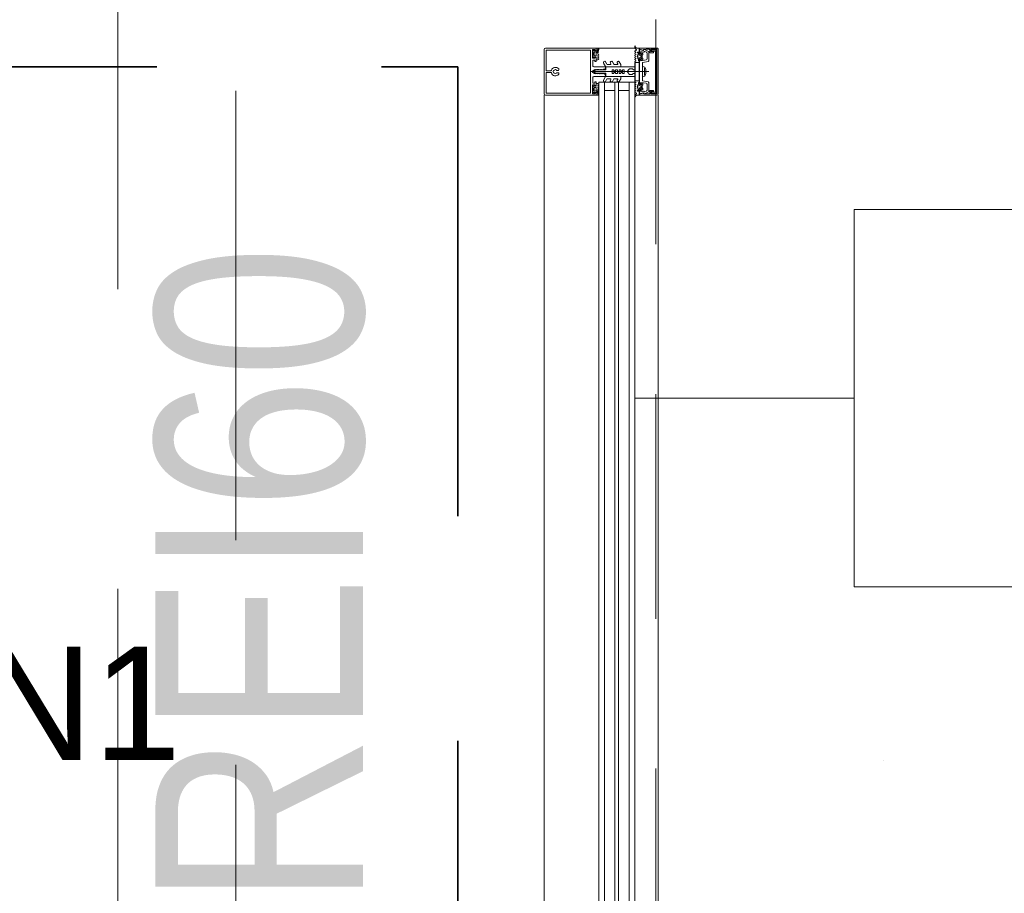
# Model space of a CAD drawing. Header units: centimetres. Extents: x -1631 to 21770, y -8842 to 3590.
# Tile 71 of 142: x -623 to -519, y 1741 to 1833. Entities that reach past the tile are written whole.
import ezdxf

# ---------------------------------------------------------------- set-up
doc = ezdxf.new("R2010")
doc.units = ezdxf.units.CM
for name, pattern in [('Dash', [60, 30, -30]), ('Hidden', [71.4375, 47.625, -23.8125]), ('Oś', [222.25, 127, -31.75, 31.75, -31.75]), ('Ponad', [39.688, 23.813, -15.875]), ('Ukryte', [71.438, 47.625, -23.813])]:
    doc.linetypes.add(name, pattern=pattern)
for name, color, linetype, lineweight in [('A-DETL', 90, 'Continuous', 9), ('A-DETL-GENF', 92, 'Continuous', 9), ('A-DETL-HDLN', 90, 'Ukryte', 9), ('A-FLOR-OVHD', 1, 'Ponad', 9), ('A-GLAZ-CURT', 52, 'Continuous', 9), ('A-GLAZ-CWMG', 51, 'Continuous', 9), ('A-WALL-IDEN', 211, 'Continuous', 13), ('G-ANNO-TEXT', 231, 'Continuous', 13), ('S-GRID', 1, 'Continuous', 13)]:
    doc.layers.add(name, color=color, linetype=linetype, lineweight=lineweight)
doc.layers.add('E_oprawy', color=12, linetype='Continuous')
doc.styles.add('Arial Narrow', font='ARIALN.TTF', dxfattribs={"height": 22})

# ---------------------------------------------------------------- blocks, each defined once
blk = doc.blocks.new('Schueco_FWS-Glazing1 - SI_38mm_TripGlz 2-2609961-6_piętro IV __13_80 m_ - stan projektowany')
at = {"layer": 'A-GLAZ-CURT'}
for p, q in [((72.65, 0), (-72.65, 0)), ((-72.65, 0), (-72.65, -3.8)), ((72.65, -3.8), (72.65, 0)), ((-72.65, -3.8), (72.65, -3.8))]:
    blk.add_line(p, q, dxfattribs=at)
at = {"layer": 'A-GLAZ-CURT', "lineweight": 13}
for p, q in [((-72.65, -0.6), (72.65, -0.6)), ((-71.75, -0.6), (-71.75, -1.7)), ((71.75, -0.6), (71.75, -1.7)), ((-72.65, -1.7), (72.65, -1.7)), ((-72.65, -2.1), (72.65, -2.1)), ((-71.75, -2.1), (-71.75, -3.2)), ((71.75, -2.1), (71.75, -3.2)), ((-72.65, -3.2), (72.65, -3.2))]:
    blk.add_line(p, q, dxfattribs=at)
blk = doc.blocks.new('Rectangular Mullion - SI_CovCap-20mm_Tran-55mm-2281819-6_piętro IV __13_80 m_ - stan projektowany')
at = {"layer": 'A-DETL-GENF'}
for p, q in [((-2.5, 9.45), (-2.5, 7.8)), ((-2.5, 9.39), (-2.5, 4.79)), ((2.37, 9.6), (-2.35, 9.6)), ((-2.29, 9.39), (-2.29, 4.79)), ((2.29, 9.39), (2.29, 4.79)), ((2.5, 7.8), (2.5, 9.45)), ((2.5, 9.39), (2.5, 4.79)), ((-0.12, 8.61), (-0.12, 8.55)), ((-0.1, 8.88), (-0.1, 9.34)), ((0.1, 9.34), (0.1, 8.88)), ((0.12, 8.55), (0.12, 8.61)), ((-0.12, 8.25), (-0.12, 8.13)), ((0.12, 8.13), (0.12, 8.25)), ((-2.26, 4.33), (-2.14, 4.43)), ((-2.22, 4.26), (-2.26, 4.28)), ((-2.04, 4.28), (-1.72, 4.28)), ((-2.02, 4.42), (-2.01, 4.41)), ((-1.98, 4.39), (-1.78, 4.39)), ((-1.74, 4.41), (-1.74, 4.42)), ((-1.67, 4.24), (-1.67, 4.13)), ((-1.62, 4.43), (-1.5, 4.33)), ((-1.5, 4.28), (-1.54, 4.26)), ((-0.5, 4.28), (-0.5, 3.15)), ((-0.08, 4.27), (-0.05, 4.28)), ((0, -1.48), (0, 4.68)), ((0.07, 4.27), (0.05, 4.28)), ((0.5, 3.15), (0.5, 4.28)), ((1.62, 4.43), (1.5, 4.33)), ((1.5, 4.28), (1.54, 4.26)), ((1.67, 4.24), (1.67, 4.13)), ((2.04, 4.28), (1.72, 4.28)), ((1.74, 4.41), (1.74, 4.42)), ((1.98, 4.39), (1.78, 4.39)), ((2.02, 4.42), (2.01, 4.41)), ((2.26, 4.33), (2.14, 4.43)), ((2.22, 4.26), (2.26, 4.28)), ((-2.35, 3.92), (-2.48, 3.92)), ((-2.37, 3.8), (-2.47, 3.8)), ((-2.09, 4.03), (-2.31, 3.93)), ((-1.9, 3.92), (-2.05, 3.86)), ((-1.72, 4.08), (-1.94, 4.08)), ((-1.8, 3.81), (-1.84, 3.9)), ((-1.7, 3.9), (-1.74, 3.81)), ((-1.58, 3.81), (-1.62, 3.9)), ((-1.48, 3.9), (-1.52, 3.82)), ((-1.35, 3.81), (-1.4, 3.9)), ((-0.91, 3.3), (-0.53, 3.08)), ((-0.21, 3.93), (-0.19, 3.94)), ((-0.19, 3.89), (-0.21, 3.91)), ((-0.18, 3.96), (-0.18, 4.1)), ((0.17, 3.96), (0.17, 4.1)), ((0.21, 3.93), (0.18, 3.94)), ((0.18, 3.89), (0.21, 3.91)), ((0.91, 3.3), (0.52, 3.08)), ((1.35, 3.81), (1.4, 3.9)), ((1.48, 3.9), (1.52, 3.82)), ((1.58, 3.81), (1.62, 3.9)), ((1.7, 3.9), (1.74, 3.81)), ((1.72, 4.08), (1.94, 4.08)), ((1.8, 3.81), (1.84, 3.9)), ((1.9, 3.92), (2.05, 3.86)), ((2.09, 4.03), (2.31, 3.93)), ((2.35, 3.92), (2.48, 3.92)), ((2.37, 3.8), (2.47, 3.8)), ((-0.78, 2.94), (-1.04, 3.09)), ((-0.78, 2.21), (-1.04, 2.36)), ((-0.91, 2.57), (-0.83, 2.52)), ((-0.75, 2.57), (-0.75, 2.89)), ((-0.75, 1.84), (-0.75, 2.16)), ((-0.5, 3.04), (-0.5, 1.52)), ((-0.45, 3.1), (-0.35, 3.1)), ((0.37, 3.1), (0.45, 3.1)), ((0.5, 3.04), (0.5, 1.52)), ((0.75, 2.57), (0.75, 2.89)), ((0.75, 1.84), (0.75, 2.16)), ((0.77, 2.94), (1.04, 3.09)), ((0.77, 2.21), (1.04, 2.36)), ((0.91, 2.57), (0.82, 2.52)), ((-0.76, 1.47), (-1.04, 1.63)), ((-0.91, 1.85), (-0.83, 1.8)), ((-0.55, 1.47), (-0.74, 1.47)), ((0.55, 1.47), (0.74, 1.47)), ((0.76, 1.47), (1.04, 1.63)), ((0.91, 1.85), (0.82, 1.8)), ((-0.3, 0.5), (-0.3, 0.28)), ((0.3, 0.5), (0.3, 0.28)), ((-2.6, 0), (-2.69, 0)), ((-2.34, -1.03), (-2.15, -1.46)), ((-2.18, -0.02), (-2.26, -0.17)), ((-2.07, -0.1), (-2.12, -0.02)), ((-1.88, -0.42), (-2.01, -0.42)), ((-2.01, -0.48), (-1.95, -0.48)), ((-1.96, -0.02), (-2, -0.1)), ((-1.98, -0.31), (-1.95, -0.36)), ((-1.98, -0.75), (-1.9, -0.85)), ((-1.85, -0.1), (-1.9, -0.02)), ((-1.84, -0.69), (-1.84, -0.57)), ((-1.83, -0.38), (-1.83, -0.36)), ((-1.74, -0.02), (-1.79, -0.1)), ((-1.79, -0.34), (-1.77, -0.35)), ((-1.79, -0.52), (-1.76, -0.52)), ((-1.67, -0.74), (-1.79, -0.74)), ((-1.74, -0.54), (-1.64, -0.7)), ((-1.72, -0.33), (-1.72, -0.32)), ((-1.72, -0.8), (-1.48, -0.8)), ((-1.63, -0.1), (-1.68, -0.02)), ((-1.67, -0.31), (-1.65, -0.32)), ((-1.6, -0.32), (-1.6, -0.3)), ((-1.52, -0.02), (-1.57, -0.1)), ((-1.56, -0.7), (-1.46, -0.54)), ((-1.55, -0.31), (-1.54, -0.32)), ((-1.41, -0.74), (-1.53, -0.74)), ((-1.49, -0.33), (-1.48, -0.32)), ((-1.41, -0.1), (-1.46, -0.02)), ((-1.44, -0.52), (-1.41, -0.52)), ((-1.43, -0.34), (-1.42, -0.36)), ((-1.38, -0.37), (-1.37, -0.37)), ((-1.36, -0.57), (-1.36, -0.69)), ((-1.3, -0.02), (-1.35, -0.1)), ((-1.3, -0.85), (-1.22, -0.75)), ((-1.25, -0.48), (-1.18, -0.48)), ((-1.2, -0.1), (-1.24, -0.02)), ((-1.07, -0.02), (-1.12, -0.1)), ((-1.09, -1.45), (-0.98, -0.84)), ((-0.95, -0.82), (-0.03, -0.82)), ((0.41, -1.04), (-0.41, -1.04)), ((0.02, -0.82), (0.95, -0.82)), ((0.98, -0.84), (1.09, -1.45)), ((1.07, -0.02), (1.12, -0.1)), ((1.25, -0.48), (1.18, -0.48)), ((1.2, -0.1), (1.24, -0.02)), ((1.3, -0.85), (1.22, -0.75)), ((1.3, -0.02), (1.35, -0.1)), ((1.36, -0.57), (1.36, -0.69)), ((1.38, -0.37), (1.37, -0.37)), ((1.41, -0.1), (1.46, -0.02)), ((1.44, -0.52), (1.41, -0.52)), ((1.41, -0.74), (1.53, -0.74)), ((1.43, -0.34), (1.42, -0.36)), ((1.56, -0.7), (1.46, -0.54)), ((1.49, -0.33), (1.48, -0.32)), ((1.72, -0.8), (1.48, -0.8)), ((1.52, -0.02), (1.57, -0.1)), ((1.55, -0.31), (1.54, -0.32)), ((1.6, -0.32), (1.6, -0.3)), ((1.63, -0.1), (1.68, -0.02)), ((1.74, -0.54), (1.64, -0.7)), ((1.67, -0.31), (1.65, -0.32)), ((1.67, -0.74), (1.79, -0.74)), ((1.72, -0.33), (1.72, -0.32)), ((1.74, -0.02), (1.79, -0.1)), ((1.79, -0.52), (1.76, -0.52)), ((1.79, -0.34), (1.77, -0.35)), ((1.83, -0.38), (1.83, -0.36)), ((1.84, -0.69), (1.84, -0.57)), ((1.85, -0.1), (1.9, -0.02)), ((1.88, -0.42), (2.01, -0.42)), ((1.98, -0.75), (1.9, -0.85)), ((1.98, -0.31), (1.95, -0.36)), ((2.01, -0.48), (1.95, -0.48)), ((1.96, -0.02), (2, -0.1)), ((2.07, -0.1), (2.12, -0.02)), ((2.15, -1.46), (2.34, -1.03)), ((2.18, -0.02), (2.26, -0.17)), ((2.6, 0), (2.69, 0)), ((-2.32, -1.59), (-2.04, -1.59)), ((-2.06, -1.25), (-2.13, -1.09)), ((-2.1, -1.49), (-1.14, -1.49)), ((-1.34, -1.31), (-1.96, -1.31)), ((-0.22, -1.18), (0.23, -1.18)), ((1.14, -1.49), (2.1, -1.49)), ((1.96, -1.31), (1.34, -1.31)), ((2.04, -1.59), (2.32, -1.59)), ((2.13, -1.09), (2.06, -1.25)), ((2.35, -2.5), (-2.35, -2.5)), ((2.13, -2.19), (-2.14, -2.19)), ((-2.13, -2.34), (2.12, -2.34))]:
    blk.add_line(p, q, dxfattribs=at)
at = {"layer": 'A-DETL-GENF', "flags": 128}
for points in [[(-0.15, 9.39), (-2.29, 9.39), (-2.29, 7.8)], [(2.29, 7.8), (2.29, 9.39), (0.15, 9.39)], [(-2.5, 4.9), (-2.5, 4.1), (-2.31, 4.1), (-2.23, 4.18), (-2.23, 4.24), (-2.35, 4.24), (-2.35, 4.47), (-1.91, 4.47)], [(-2.29, 4.9), (-2.29, 4.7), (2.29, 4.7), (2.29, 4.9)], [(-1.86, 4.47), (-1.41, 4.47), (-1.41, 4.24), (-1.53, 4.24), (-1.53, 4.18), (-1.45, 4.1), (-1.09, 4.1), (-1.09, 4.22), (-1.21, 4.22), (-1.21, 4.43), (-0.65, 4.43)], [(-0.26, 0.58), (0, 0.8), (0, 1.1), (-0.2, 1.1), (-0.2, 1.3), (-0.1, 1.3), (-0.1, 1.46), (-0.2, 1.46), (-0.2, 1.66), (0, 1.66), (0, 1.83), (-0.2, 1.83), (-0.2, 2.03), (-0.1, 2.03), (-0.1, 2.2), (-0.2, 2.2), (-0.2, 2.4), (0, 2.4), (0, 4.3), (0, 2.4), (0.2, 2.4), (0.2, 2.2), (0.1, 2.2), (0.1, 2.03), (0.2, 2.03), (0.2, 1.83), (0, 1.83), (0, 1.66), (0.2, 1.66), (0.2, 1.46), (0.1, 1.46), (0.1, 1.3), (0.2, 1.3), (0.2, 1.1), (0, 1.1), (0, 0.8), (0.26, 0.58)], [(-0.25, 3.2), (-0.25, 3.29), (-0.2, 3.32), (-0.2, 3.44), (-0.25, 3.47), (-0.2, 3.5), (-0.2, 3.62), (-0.25, 3.65), (-0.2, 3.68), (-0.2, 3.8), (-0.25, 3.83), (-0.2, 3.86), (-0.2, 3.98), (-0.25, 4.01), (-0.2, 4.04), (-0.2, 4.16), (-0.25, 4.19), (-0.2, 4.22), (-0.2, 4.25), (-0.09, 4.45)], [(0.09, 4.45), (0.2, 4.25), (0.2, 4.13), (0.25, 4.1), (0.2, 4.07), (0.2, 3.95), (0.25, 3.92), (0.2, 3.89), (0.2, 3.77), (0.25, 3.74), (0.2, 3.71), (0.2, 3.59), (0.25, 3.56), (0.2, 3.53), (0.2, 3.41), (0.25, 3.38), (0.2, 3.35), (0.2, 3.23), (0.25, 3.2)], [(0.65, 4.43), (1.21, 4.43), (1.21, 4.22), (1.09, 4.22), (1.09, 4.1), (1.45, 4.1), (1.53, 4.18), (1.53, 4.24), (1.41, 4.24), (1.41, 4.47), (1.85, 4.47)], [(1.9, 4.47), (2.35, 4.47), (2.35, 4.24), (2.23, 4.24), (2.23, 4.18), (2.31, 4.1), (2.5, 4.1), (2.5, 4.9)], [(-2.5, 3.94), (-2.5, 4.08), (-2.3, 4.08), (-2.25, 4.07)], [(-1.51, 4.07), (-1.46, 4.08), (-1.26, 4.08), (-1.26, 3.89), (-1.3, 3.81)], [(-0.2, 0.11), (-0.2, 0), (-0.5, 0), (-0.5, 3.07), (-0.18, 3.07), (-0.18, 3.88)], [(0.2, 0.11), (0.2, 0), (0.5, 0), (0.5, 3.07), (0.17, 3.07), (0.17, 3.88)], [(1.51, 4.07), (1.46, 4.08), (1.26, 4.08), (1.26, 3.89), (1.3, 3.81)], [(2.5, 3.94), (2.5, 4.08), (2.3, 4.08), (2.25, 4.07)], [(-2.5, -2.35), (-2.5, -0.5), (-2.39, -0.5), (-2.27, -0.86)], [(-2.48, -0.21), (-2.48, -0.48), (-2.07, -0.48)], [(-2.34, -1), (-2.34, -1.11), (-2.37, -1.22), (-2.37, -1.54)], [(-2.06, -0.93), (-2.14, -0.64), (-1.95, -0.64), (-1.95, -0.58), (-2.03, -0.5), (-2.35, -0.5), (-2.25, -0.87)], [(-1.92, -0.67), (-1.92, -0.68), (-1.97, -0.71)], [(-1.2, -0.42), (-1.32, -0.42), (-1.32, -0.39), (-1.19, -0.41)], [(-1.23, -0.71), (-1.28, -0.68), (-1.28, -0.67)], [(1.24, -1.23), (1.14, -0.64), (1.25, -0.64), (1.25, -0.58), (1.17, -0.5), (-1.17, -0.5), (-1.25, -0.58), (-1.25, -0.64), (-1.14, -0.64), (-1.24, -1.23)], [(-1.12, -0.48), (-0.98, -0.48), (-0.98, -0.09), (-1.02, -0.02)], [(0.52, -0.97), (0.54, -0.82), (-0.54, -0.82), (-0.52, -0.97)], [(1.12, -0.48), (0.98, -0.48), (0.98, -0.09), (1.02, -0.02)], [(1.2, -0.42), (1.32, -0.42), (1.32, -0.39), (1.19, -0.41)], [(1.23, -0.71), (1.28, -0.68), (1.28, -0.67)], [(1.92, -0.67), (1.92, -0.68), (1.97, -0.71)], [(2.25, -0.87), (2.35, -0.5), (2.03, -0.5), (1.95, -0.58), (1.95, -0.64), (2.14, -0.64), (2.06, -0.93)], [(2.48, -0.21), (2.48, -0.48), (2.07, -0.48)], [(2.27, -0.86), (2.39, -0.5), (2.5, -0.5), (2.5, -2.35)], [(2.37, -1.54), (2.37, -1.22), (2.34, -1.11), (2.34, -1)], [(-1.99, -1.64), (-1.99, -1.99), (-2.12, -1.99), (-2.12, -1.72), (-2.37, -1.72), (-2.37, -2.35), (2.37, -2.35), (2.37, -1.72), (2.12, -1.72), (2.12, -1.99), (1.99, -1.99), (1.99, -1.64)], [(-2.18, -2.14), (-2.18, -1.78), (-2.32, -1.78), (-2.32, -2.14)], [(2.33, -2.14), (2.33, -1.78), (2.19, -1.78), (2.19, -2.14)]]:
    blk.add_lwpolyline(points, dxfattribs=at)
for points in [[(0.97, 0), (-0.97, 0), (-0.97, -0.04), (0.97, -0.04)], [(0.97, -0.04), (-0.97, -0.04), (-0.97, -0.49), (0.97, -0.49)]]:
    blk.add_lwpolyline(points, close=True, dxfattribs=at)
at = {"layer": 'A-DETL-GENF'}
for centre, radius, start, end in [((-2.35, 9.45), 0.15, 90.0003, 179.9997), ((-0.15, 9.34), 0.05, 0.0077, 89.9923), ((0.15, 9.34), 0.05, 89.9791, 180.0209), ((2.35, 9.45), 0.15, 0.1055, 83.878), ((0, 8.4), 0.45, 107.4982, 231.0552), ((0, 8.4), 0.21, 143.7768, 216.2232), ((-0.15, 8.55), 0.03, 229.6807, 0), ((-0.15, 8.88), 0.05, 287.4982, 0), ((0, 8.4), 0.24, 60, 120), ((0.15, 8.88), 0.05, 180, 252.583), ((0.15, 8.55), 0.03, 180, 310.3193), ((0, 8.4), 0.45, 308.9448, 72.583), ((0, 8.4), 0.21, 323.7768, 36.2232), ((-0.22, 8.13), 0.1, 231.0552, 0), ((-0.15, 8.25), 0.03, 0, 130.3193), ((0.15, 8.25), 0.03, 49.6807, 180), ((0.22, 8.13), 0.1, 180, 308.9448), ((-2.24, 4.3), 0.03, 128.5798, 239.9915), ((-2.23, 4.24), 0.02, 346.6587, 60.0171), ((-1.94, 4.17), 0.277, 166.6587, 194.3746), ((-2.08, 4.37), 0.08, 38.8475, 129.685), ((-2.04, 4.23), 0.0496, 92.7559, 159.6878), ((-1.94, 4.23), 0.148, 172.4164, 270.2404), ((-1.98, 4.44), 0.05, 218.8475, 270), ((-1.88, 4.46), 0.0255, 12.35, 167.65), ((-1.78, 4.44), 0.05, 270, 321.1528), ((-1.67, 4.37), 0.08, 50.315, 141.1528), ((-1.72, 4.23), 0.0499, 9.2263, 86.9893), ((-1.53, 4.24), 0.02, 119.9847, 193.341), ((-1.82, 4.17), 0.277, 345.6254, 13.341), ((-1.52, 4.3), 0.03, 300.0085, 51.4202), ((-0.65, 4.28), 0.15, 359.9706, 90.0294), ((0.02, 4.1), 0.2, 120, 180), ((0, 4.4), 0.1, 28.7984, 151.2016), ((0, 4.2), 0.1, 90, 120), ((0, 4.2), 0.1, 60, 90), ((-0.03, 4.1), 0.2, 360, 60), ((0.65, 4.28), 0.15, 89.9706, 180.0294), ((1.52, 4.3), 0.03, 128.5798, 239.9915), ((1.53, 4.24), 0.02, 346.659, 60.0153), ((1.82, 4.17), 0.277, 166.659, 194.3746), ((1.67, 4.37), 0.08, 38.8472, 129.685), ((1.72, 4.23), 0.0499, 93.0107, 170.7737), ((1.78, 4.44), 0.05, 218.8472, 270), ((1.88, 4.46), 0.0255, 12.35, 167.65), ((1.94, 4.23), 0.148, 269.7596, 7.5836), ((1.98, 4.44), 0.05, 270, 321.1525), ((2.08, 4.37), 0.08, 50.315, 141.1525), ((2.04, 4.23), 0.0496, 20.3122, 87.2441), ((2.23, 4.24), 0.02, 119.9829, 193.3413), ((1.94, 4.17), 0.277, 345.6254, 13.3413), ((2.24, 4.3), 0.03, 300.0085, 51.4202), ((-2.48, 3.94), 0.02, 180.0007, 269.9993), ((-2.43, 3.83), 0.059, 88.5974, 194.6036), ((-2.47, 3.82), 0.02, 194.6036, 270), ((-2.43, 4.82), 0.933, 269.587, 293.0035), ((-2.4, 4.8), 0.997, 271.4989, 290.69), ((-2.35, 4.02), 0.1, 270.0001, 294), ((-2.24, 4.1), 0.03, 255.4027, 14.3746), ((-2.07, 3.99), 0.0337, 293.0035, 114), ((-1.89, 3.87), 0.05, 30.069, 110.536), ((-1.77, 3.83), 0.03, 210.0871, 329.9129), ((-1.72, 4.13), 0.0502, 273.3323, 359.7322), ((-1.66, 3.88), 0.0402, 27.7922, 152.3701), ((-1.55, 3.83), 0.0299, 210.122, 335.064), ((-1.52, 4.1), 0.03, 165.6254, 284.5942), ((-1.44, 3.88), 0.0414, 28.176, 151.824), ((-1.33, 3.83), 0.0301, 210.1258, 329.8742), ((-0.98, 3.2), 0.125, 60, 240), ((-0.45, 3.15), 0.05, 179.9899, 270.0101), ((-0.35, 3.2), 0.0999, 269.9704, 0.0296), ((-0.21, 3.92), 0.01, 120.0303, 239.9802), ((-0.2, 3.96), 0.02, 300.0303, 360), ((-0.2, 3.88), 0.02, 360, 59.9802), ((0.19, 3.96), 0.02, 180, 239.9697), ((0.19, 3.88), 0.02, 120.0198, 180), ((0.2, 3.92), 0.01, 300.0198, 59.9697), ((0.37, 3.23), 0.126, 191.5693, 265.5931), ((0.45, 3.15), 0.05, 270.9313, 359.9852), ((0.97, 3.2), 0.125, 300, 120), ((1.33, 3.83), 0.0301, 210.1258, 329.8742), ((1.44, 3.88), 0.0414, 28.176, 151.824), ((1.52, 4.1), 0.03, 255.4058, 14.3746), ((1.55, 3.83), 0.0299, 204.936, 329.878), ((1.66, 3.88), 0.0402, 27.6299, 152.2078), ((1.72, 4.13), 0.0502, 180.2678, 266.6677), ((1.77, 3.83), 0.03, 210.0871, 329.9129), ((1.89, 3.87), 0.05, 69.464, 149.931), ((2.07, 3.99), 0.0337, 66, 246.9965), ((2.4, 4.8), 0.997, 249.31, 268.5011), ((2.43, 4.82), 0.933, 246.9965, 270.413), ((2.24, 4.1), 0.03, 165.6254, 284.5973), ((2.35, 4.02), 0.1, 246, 269.9999), ((2.43, 3.83), 0.059, 345.3964, 91.4026), ((2.47, 3.82), 0.02, 270, 345.3964), ((2.48, 3.94), 0.02, 270.0007, 359.9993), ((-0.98, 2.47), 0.125, 60, 240), ((-0.8, 2.57), 0.05, 240, 360), ((-0.8, 2.89), 0.05, 360, 60), ((-0.8, 2.16), 0.05, 360, 60), ((-0.55, 3.04), 0.05, 360, 60), ((0.55, 3.04), 0.05, 120, 180), ((0.8, 2.89), 0.05, 120, 180), ((0.8, 2.57), 0.05, 180, 300), ((0.8, 2.16), 0.05, 120, 180), ((0.97, 2.47), 0.125, 300, 120), ((-0.98, 1.74), 0.125, 60, 240), ((-0.8, 1.84), 0.05, 240, 360), ((-0.74, 1.52), 0.05, 240, 270), ((-0.55, 1.52), 0.05, 270, 360), ((0.55, 1.52), 0.05, 180, 270), ((0.74, 1.52), 0.05, 270, 300), ((0.8, 1.84), 0.05, 180, 300), ((0.97, 1.74), 0.125, 300, 120), ((-0.2, 0.5), 0.1, 130, 180), ((-0.2, 0.28), 0.1, 180, 240), ((-0.3, 0.11), 0.1, 360, 60), ((0.3, 0.11), 0.1, 120, 180), ((0.2, 0.28), 0.1, 300, 360), ((0.2, 0.5), 0.1, 0, 50), ((-2.69, -0.03), 0.03, 89.9022, 261.6433), ((-2.73, -0.34), 0.286, 27.5921, 81.6433), ((-2.6, -0.2), 0.2, 80.4545, 89.9022), ((-2.61, -0.29), 0.291, 25.3637, 80.4545), ((-2.31, -0.14), 0.05, 205.3637, 330.1649), ((-2.29, -1.01), 0.06, 98.4417, 205), ((-2.27, -1), 0.07, 120.0064, 180), ((-2.34, -0.88), 0.07, 300.0064, 18), ((-2.31, -0.89), 0.06, 278.4417, 15), ((-2.15, -0.03), 0.03, 30.7154, 150.1649), ((-2.08, -1.06), 0.06, 108.8192, 205), ((-2.12, -0.95), 0.06, 288.8192, 15), ((-2.04, -0.08), 0.0417, 215.132, 324.868), ((-2.01, -0.35), 0.065, 90, 270), ((-2.04, -0.48), 0.03, 0, 180), ((-2.01, -0.33), 0.04, 29.9937, 90), ((-1.95, -0.73), 0.03, 120.0049, 219.9897), ((-1.93, -0.03), 0.03, 30.5887, 149.5346), ((-1.86, -0.31), 0.1, 210.0023, 269.1728), ((-1.95, -0.51), 0.03, 0.0185, 89.0948), ((-1.62, -0.59), 0.314, 165.4979, 194.5021), ((-1.84, -0.8), 0.08, 219.9967, 337.3844), ((-1.88, -0.37), 0.05, 270, 305.0779), ((-1.86, -0.37), 0.0339, 269.1783, 356.9975), ((-1.82, -0.08), 0.0415, 215.012, 324.988), ((-1.6, -0.77), 0.44, 54.1588, 125.0779), ((-1.79, -0.57), 0.05, 89.9897, 180.0103), ((-1.79, -0.69), 0.05, 179.9899, 270.0101), ((-1.8, -0.36), 0.0272, 60.011, 176.9853), ((-1.75, -0.32), 0.0316, 240.007, 341.9967), ((-1.76, -0.55), 0.03, 29.9936, 90.0121), ((-1.72, -0.85), 0.05, 90.0003, 157.3776), ((-1.71, -0.03), 0.03, 30.1448, 149.5346), ((-1.69, -0.33), 0.03, 45.0005, 162.0009), ((-1.67, -0.71), 0.03, 269.9936, 30.0024), ((-1.63, -0.3), 0.0316, 224.991, 327.0104), ((-1.6, -0.08), 0.043, 217.8436, 323.8234), ((-1.57, -0.32), 0.03, 30.0003, 146.9985), ((-1.53, -0.71), 0.03, 150.0027, 270.0013), ((-1.51, -0.31), 0.0316, 210.0026, 311.9974), ((-1.49, -0.03), 0.03, 30.3449, 149.5346), ((-1.46, -0.34), 0.03, 14.9955, 132.0028), ((-1.48, -0.85), 0.05, 22.6209, 90.0012), ((-1.44, -0.55), 0.03, 89.9893, 150.005), ((-1.36, -0.8), 0.08, 202.6228, 319.9969), ((-1.39, -0.35), 0.03, 195.0015, 296.9968), ((-1.38, -0.08), 0.0419, 215.4665, 324.6999), ((-1.41, -0.57), 0.05, 0.009, 89.991), ((-1.41, -0.69), 0.05, 270.0092, 359.9908), ((-1.35, -0.39), 0.03, 0.0112, 116.991), ((-1.32, -0.39), 0.03, 234.1588, 270), ((-1.27, -0.03), 0.03, 30.3446, 149.7685), ((-1.25, -0.51), 0.03, 90, 193.1975), ((-1.58, -0.59), 0.314, 345.517, 13.1975), ((-1.24, -0.73), 0.03, 319.9887, 60.0017), ((-1.16, -0.08), 0.0416, 206.9541, 331.568), ((-1.2, -0.45), 0.033, 305.0901, 90), ((-1.19, -0.46), 0.05, 7.1737, 90.0088), ((-1.12, -0.45), 0.03, 187.1885, 269.997), ((-1.05, -0.03), 0.03, 29.7965, 150.132), ((-0.95, -0.85), 0.03, 90, 170), ((-0.31, -0.92), 0.22, 193.9707, 242.728), ((0, -0.82), 0.0256, 12.6804, 167.3196), ((0.31, -0.92), 0.22, 297.2746, 346.0268), ((0.95, -0.85), 0.03, 10, 90), ((1.05, -0.03), 0.03, 29.868, 150.2035), ((1.16, -0.08), 0.0416, 208.432, 333.0459), ((1.12, -0.45), 0.03, 270.003, 352.8115), ((1.19, -0.46), 0.05, 89.9912, 172.8263), ((1.2, -0.45), 0.033, 90, 234.9099), ((1.24, -0.73), 0.03, 119.9983, 220.0113), ((1.27, -0.03), 0.03, 30.2315, 149.6554), ((1.25, -0.51), 0.03, 346.8025, 90), ((1.58, -0.59), 0.314, 166.8025, 194.483), ((1.36, -0.8), 0.08, 220.0031, 337.3772), ((1.35, -0.39), 0.03, 63.009, 179.9888), ((1.32, -0.39), 0.03, 270, 305.8412), ((1.6, -0.77), 0.44, 54.9221, 125.8412), ((1.38, -0.08), 0.0419, 215.3001, 324.5335), ((1.41, -0.57), 0.05, 90.009, 179.991), ((1.41, -0.69), 0.05, 180.0092, 269.9908), ((1.39, -0.35), 0.03, 243.0032, 344.9985), ((1.46, -0.34), 0.03, 47.9972, 165.0045), ((1.44, -0.55), 0.03, 29.995, 90.0107), ((1.48, -0.85), 0.05, 89.9988, 157.3791), ((1.49, -0.03), 0.03, 30.4654, 149.6551), ((1.51, -0.31), 0.0316, 228.0026, 329.9974), ((1.53, -0.71), 0.03, 269.9987, 29.9973), ((1.57, -0.32), 0.03, 33.0015, 149.9997), ((1.6, -0.08), 0.043, 216.1766, 322.1564), ((1.63, -0.3), 0.0316, 212.9896, 315.009), ((1.67, -0.71), 0.03, 149.9976, 270.0064), ((1.69, -0.33), 0.03, 17.9991, 134.9995), ((1.71, -0.03), 0.03, 30.4654, 149.8552), ((1.75, -0.32), 0.0316, 198.0033, 299.993), ((1.72, -0.85), 0.05, 22.6224, 89.9997), ((1.76, -0.55), 0.03, 89.9879, 150.0064), ((1.84, -0.8), 0.08, 202.6156, 320.0033), ((1.82, -0.08), 0.0415, 215.012, 324.988), ((1.8, -0.36), 0.0272, 3.0147, 119.989), ((1.79, -0.57), 0.05, 359.9897, 90.0103), ((1.79, -0.69), 0.05, 269.9899, 0.0101), ((1.86, -0.37), 0.0339, 183.0025, 270.8217), ((1.88, -0.37), 0.05, 234.9221, 270), ((1.86, -0.31), 0.1, 270.8272, 329.9977), ((1.93, -0.03), 0.03, 30.4654, 149.4113), ((1.95, -0.51), 0.03, 90.9052, 179.9815), ((1.62, -0.59), 0.314, 345.4979, 14.5021), ((1.95, -0.73), 0.03, 320.0103, 59.9951), ((2.01, -0.33), 0.04, 90, 150.0063), ((2.04, -0.08), 0.0417, 215.132, 324.868), ((2.01, -0.35), 0.065, 270, 90), ((2.04, -0.48), 0.03, 0, 180), ((2.12, -0.95), 0.06, 165, 251.1808), ((2.08, -1.06), 0.06, 335, 71.1808), ((2.15, -0.03), 0.03, 29.8351, 149.2846), ((2.31, -0.89), 0.06, 165, 261.5583), ((2.31, -0.14), 0.05, 209.8351, 334.6363), ((2.34, -0.88), 0.07, 162, 239.9983), ((2.27, -1), 0.07, 0, 59.9983), ((2.29, -1.01), 0.06, 335, 81.5583), ((2.61, -0.29), 0.291, 99.5455, 154.6363), ((2.73, -0.34), 0.286, 98.3567, 152.4079), ((2.6, -0.2), 0.2, 90.0978, 99.5455), ((2.69, -0.03), 0.03, 278.3567, 90.0978), ((-2.32, -1.54), 0.0512, 180.5709, 268.6482), ((-2.1, -1.44), 0.05, 205, 270), ((-1.96, -1.21), 0.1, 205, 270), ((-2.04, -1.64), 0.05, 0, 90.0001), ((-1.34, -1.21), 0.1, 270, 350), ((-1.14, -1.44), 0.05, 270, 350), ((0, -0.29), 0.921, 243.7078, 255.8284), ((0, -0.29), 0.92, 284.1683, 296.293), ((1.14, -1.44), 0.05, 190, 270), ((1.34, -1.21), 0.1, 190, 270), ((1.96, -1.21), 0.1, 270, 335), ((2.04, -1.64), 0.05, 89.9981, 180.0017), ((2.1, -1.44), 0.05, 270, 335), ((2.32, -1.54), 0.0498, 269.8262, 0.1735), ((-2.35, -2.35), 0.15, 179.9938, 270.0062), ((-2.13, -2.14), 0.2, 179.9718, 270.0352), ((-2.14, -2.14), 0.0499, 179.8796, 270.0225), ((2.12, -2.14), 0.2, 270.0295, 359.9723), ((2.13, -2.14), 0.0501, 270.0875, 359.9336), ((2.35, -2.35), 0.15, 270.0494, 359.9506)]:
    blk.add_arc(centre, radius, start, end, dxfattribs=at)
blk = doc.blocks.new('Rectangular Mullion - Schueco_FWS-50-SI_Tran_CovCap-20mm_Tran-55mm-2293445-6_piętro IV __13_80 m_ - stan projektowany')
at = {"layer": 'A-GLAZ-CWMG'}
for p, q in [((-561.67, 1830.32), (-557.87, 1830.32)), ((-567.47, 1825.32), (-567.47, 1682.83)), ((-557.86, 1682.83), (-557.86, 1825.32)), ((-555.37, 1682.83), (-555.37, 1825.32))]:
    blk.add_line(p, q, dxfattribs=at)
blk = doc.blocks.new('ET sciana_AT7 - 10mm-2270614-6_piętro IV __13_80 m_ - stan projektowany')
at = {"layer": 'A-WALL-IDEN'}
for p, q in [((-0.4, 0.196875), (0.4, 0.196875)), ((-0.4, -0.203125), (-0.4, 0.196875)), ((0.4, 0.196875), (0.4, -0.203125)), ((-0.4, -0.203125), (0.4, -0.203125))]:
    blk.add_line(p, q, dxfattribs=at)
blk = doc.blocks.new('MKN1')
at = {"layer": 'E_oprawy', "linetype": 'ByBlock'}
blk.add_circle((9710.84, 373.92), 0.01, dxfattribs=at)
at = {"layer": 'E_oprawy', "color": 4, "linetype": 'ByBlock', "insert": (9589.85, 385.97), "char_height": 0.2, "width": 42.2965, "attachment_point": 1}
blk.add_mtext('{\\fArial|b0|i0|c0|p0;\\H60x;MKN1}', dxfattribs=at)

msp = doc.modelspace()

# ---------------------------------------------------------------- linework, layer by layer
at = {"layer": 'A-DETL', "linetype": 'Hidden', "lineweight": 35}
for p, q in [((-1227.62, 1828.33), (-576.62, 1828.33)), ((-576.62, 1828.33), (-576.62, 1388.83))]:
    msp.add_line(p, q, dxfattribs=at)
at = {"layer": 'A-DETL', "linetype": 'Dash', "lineweight": 25}
msp.add_open_spline([(-552.77, 2638.57), (-478.91, 2638.57), (-476.08, 2638.57), (-439.12, 2638.57), (-439.12, 2601.62), (-439.12, 2598.79), (-439.12, 2573.54), (-439.12, 1655.82), (-439.12, 1618.87), (-439.12, 1616.04), (-439.12, 1512.36), (-439.12, 1509.53), (-439.12, 1472.57), (-476.08, 1472.57), (-478.91, 1472.57), (-555.62, 1472.57)], degree=3, knots=[0, 0, 0, 0, 1.242892, 2.082132, 2.921372, 3.63261, 13.975949, 24.692511, 35.163852, 36.732804, 37.928533, 39.497485, 40.336725, 41.175965, 42.450024, 42.450024, 42.450024, 42.450024], dxfattribs=at)
at = {"layer": 'A-DETL-HDLN'}
msp.add_line((-600.12, 420.83), (-600.12, 2793.33), dxfattribs=at)
at = {"layer": 'A-FLOR-OVHD'}
msp.add_line((-555.62, 1833.33), (-555.62, 1383.33), dxfattribs=at)
at = {"layer": 'A-WALL-IDEN'}
msp.add_line((-557.87, 1793.2), (-534.63, 1793.2), dxfattribs=at)
at = {"layer": 'S-GRID', "linetype": 'Oś'}
msp.add_line((-612.62, 2884.27), (-612.62, 27.13), dxfattribs=at)

# ---------------------------------------------------------------- block references
at = {"layer": 'A-GLAZ-CURT', "rotation": 270.0000000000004}
msp.add_blockref('Schueco_FWS-Glazing1 - SI_38mm_TripGlz 2-2609961-6_piętro IV __13_80 m_ - stan projektowany', (-557.87, 1754.07), dxfattribs=at)
at = {"layer": 'A-GLAZ-CWMG', "extrusion": (0, 0, -1), "rotation": 269.9999999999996}
msp.add_blockref('Rectangular Mullion - SI_CovCap-20mm_Tran-55mm-2281819-6_piętro IV __13_80 m_ - stan projektowany', (557.87, 1827.82), dxfattribs=at)
at = {"layer": 'A-GLAZ-CWMG'}
msp.add_blockref('Rectangular Mullion - Schueco_FWS-50-SI_Tran_CovCap-20mm_Tran-55mm-2293445-6_piętro IV __13_80 m_ - stan projektowany', (0, 0), dxfattribs=at)
at = {"layer": 'A-WALL-IDEN', "xscale": 99.99999999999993, "yscale": 99.99999999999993, "zscale": 99.99999999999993}
msp.add_blockref('ET sciana_AT7 - 10mm-2270614-6_piętro IV __13_80 m_ - stan projektowany', (-494.63, 1793.51), dxfattribs=at)
at = {"layer": 'E_oprawy', "linetype": 'ByBlock'}
msp.add_blockref('MKN1', (-10242.35, 1380.89), dxfattribs=at)

# ---------------------------------------------------------------- texts
at = {"layer": 'G-ANNO-TEXT', "color": 1, "insert": (-608.66, 1739.36), "char_height": 22, "width": 70.195, "attachment_point": 1, "rotation": 90, "line_spacing_factor": 0.949189, "style": 'Arial Narrow'}
msp.add_mtext('\\pxt5.77273,11.54545,17.31818,23.09091,28.86364,34.63636,40.40909,46.18182,51.95455,57.72727,63.5,69.27273,75.04545,80.81818,86.59091,92.36364,98.13636,103.90909,109.68182,115.45455,121.22727,127,132.77273,138.54545,144.31818,150.09091,155.86364,161.63636,167.40909,173.18182,178.95455,184.72727;{REI60}', dxfattribs=at)

doc.saveas('drawing.dxf')
